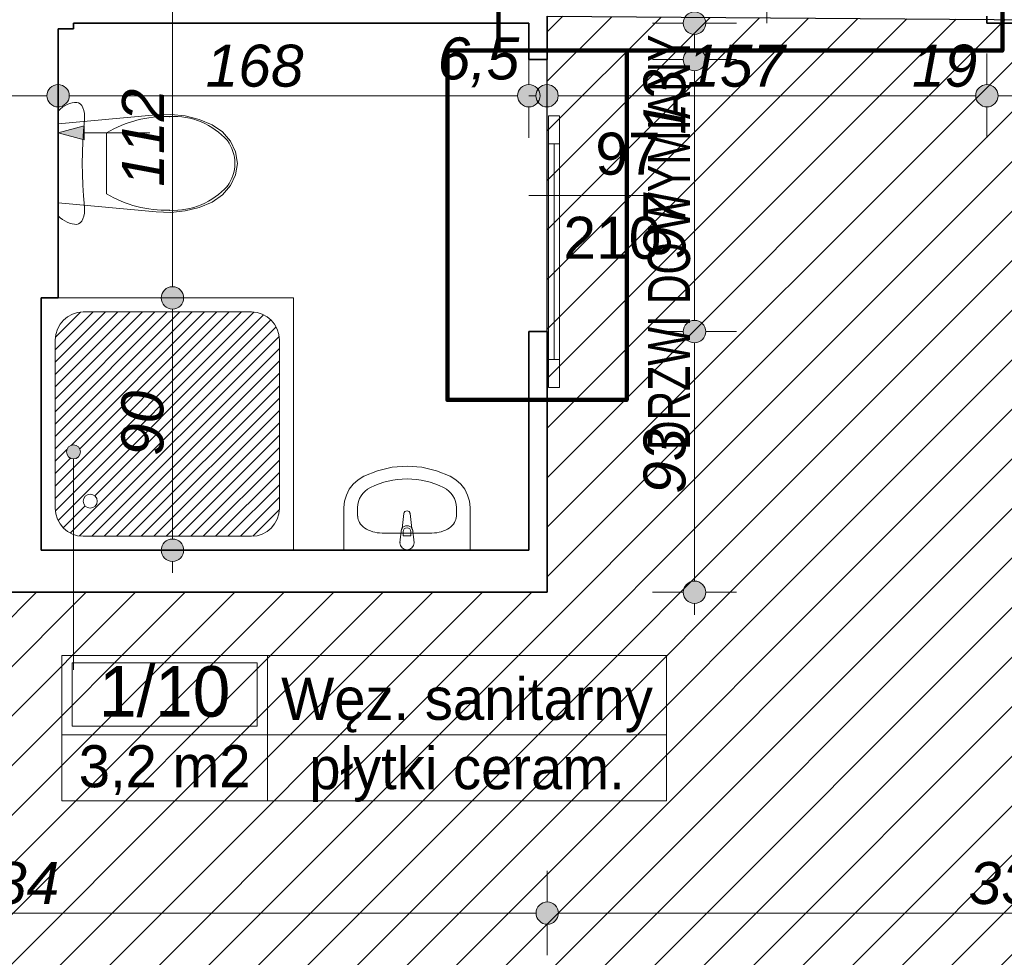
# Model space of a CAD drawing. Header units: millimetres. Extents: x -50073 to 84772, y -78870 to -35317.
# Tile 45 of 125: x 6543 to 10057, y -60013 to -56668. Entities that reach past the tile are written whole.
import ezdxf
from ezdxf.enums import TextEntityAlignment as Align

# ---------------------------------------------------------------- set-up
doc = ezdxf.new("R2010")
doc.units = ezdxf.units.MM
doc.header["$MEASUREMENT"] = 0
for name, color, linetype, lineweight in [('0_Nr_pióra__3', 7, 'Continuous', 20), ('_podkład_Nr_pióra__1', 7, 'Continuous', 0), ('Drzwi ArchiCAD_Nr_pióra__1', 7, 'Continuous', 0), ('Instalacje - Went_Klim_Nr_pióra__42', 150, 'Continuous', 13), ('Konstrukcja - Ściany zew_Nr_pióra__6', 7, 'Continuous', 35), ('Metryczki pomieszczeń ArchiCADa_Nr_pióra__1', 7, 'Continuous', 0), ('Wnetrze - Sanitariaty_Nr_pióra__22', 8, 'Continuous', 13), ('Wymiarowanie - Ogólne_Nr_pióra__82', 114, 'Continuous', 13), ('Znaczniki drzwi ArchiCADa_Nr_pióra__1', 7, 'Continuous', 0), ('Znaczniki drzwi ArchiCADa_Nr_pióra__7', 7, 'Continuous', 70)]:
    doc.layers.add(name, color=color, linetype=linetype, lineweight=lineweight)
for name, color, linetype in [('_podkład', 7, 'Continuous'), ('Elementy modelu - Strefy', 7, 'Continuous'), ('Wymiarowanie - Ogólne', 7, 'Continuous')]:
    doc.layers.add(name, color=color, linetype=linetype)
doc.layers.add('Wnętrze - Umeblowanie_Nr_pióra__234', color=7, linetype='Continuous', lineweight=0, true_color=0x9f9f9f)
doc.styles.add('GENERATED_STYLE_1', font='txt')
doc.styles.add('GENERATED_STYLE_2', font='txt')
doc.styles.add('GENERATED_STYLE_3', font='txt')
doc.styles.add('GENERATED_STYLE_4', font='txt')
doc.dimstyles.new('GENERATED_STYLE__1', dxfattribs={"dimtxt": 150, "dimasz": 152, "dimexe": 0.18, "dimexo": 0, "dimgap": 0.09, "dimtad": 1, "dimlfac": 0.1, "dimzin": 0, "dimdsep": 46, "dimtxsty": 'GENERATED_STYLE_3', "dimblk": 'ARROWHEAD_11', "dimblk1": 'ARROWHEAD_11', "dimblk2": 'ARROWHEAD_11', "dimcen": 0.09, "dimclrd": 114, "dimclre": 114, "dimclrt": 114, "dimazin": 0, "dimtfac": 1, "dimtdec": 4, "dimtmove": 0, "dimatfit": 3, "dimfxl": 1, "dimtolj": 1, "dimtzin": 0, "dimarcsym": 0})
doc.dimstyles.new('GENERATED_STYLE__2', dxfattribs={"dimtxt": 150, "dimasz": 152, "dimexe": 0.18, "dimexo": 0, "dimgap": 0.09, "dimtad": 1, "dimtih": 1, "dimtoh": 1, "dimlfac": 0.1, "dimzin": 0, "dimdsep": 46, "dimtxsty": 'GENERATED_STYLE_3', "dimblk": 'ARROWHEAD_11', "dimblk1": 'ARROWHEAD_11', "dimblk2": 'ARROWHEAD_11', "dimcen": 0.09, "dimclrd": 114, "dimclre": 114, "dimclrt": 114, "dimazin": 0, "dimtfac": 1, "dimtdec": 4, "dimtmove": 0, "dimatfit": 3, "dimfxl": 1, "dimtolj": 1, "dimtzin": 0, "dimarcsym": 0})

# ---------------------------------------------------------------- blocks, each defined once
blk = doc.blocks.new('Węz. sanitarny_1_10_10', base_point=(7427.1, -59219.1))
at = {"layer": 'Metryczki pomieszczeń ArchiCADa_Nr_pióra__1', "linetype": 'Continuous'}
for p, q in [((6693, -58936.2), (8851.3, -58936.2)), ((6693, -59454.8), (6693, -58936.2)), ((7427.1, -58936.2), (7427.1, -59454.8)), ((8851.3, -58936.2), (8851.3, -59454.8)), ((6729.8, -58962.2), (7390.4, -58962.2)), ((6729.8, -59188.4), (6729.8, -58962.2)), ((7390.4, -58962.2), (7390.4, -59188.4)), ((7390.4, -59188.4), (6729.8, -59188.4)), ((6693, -59219.1), (8851.3, -59219.1)), ((8851.3, -59454.8), (6693, -59454.8))]:
    blk.add_line(p, q, dxfattribs=at)
at = {"layer": 'Metryczki pomieszczeń ArchiCADa_Nr_pióra__1'}
for tag, height, style, p in [('ROOM_NUMBER', 180, 'GENERATED_STYLE_2', (7060.1, -59064.1)), ('ROOM_NAME', 150, 'GENERATED_STYLE_1', (8139.2, -59090.7)), ('ROOM_CALC_AREA', 150, 'GENERATED_STYLE_1', (7060.1, -59331.1)), ('floor_f', 150, 'GENERATED_STYLE_1', (8139.2, -59338.2))]:
    blk.add_attdef(tag, text='', height=height, dxfattribs=dict(at, style=style)).set_placement(p, align=Align.MIDDLE_CENTER)
blk = doc.blocks.new('*D151')
at = {"layer": 'Wymiarowanie - Ogólne_Nr_pióra__82', "linetype": 'Continuous'}
for points in [[(-2271.8, -37650.7), (-2274.8, -37635.4), (-2283.5, -37622.4), (-2296.5, -37613.7), (-2311.8, -37610.7), (-2327.1, -37613.7), (-2340.1, -37622.4), (-2348.7, -37635.4), (-2351.8, -37650.7), (-2348.7, -37666), (-2340.1, -37679), (-2327.1, -37687.6), (-2311.8, -37690.7), (-2296.5, -37687.6), (-2283.5, -37679), (-2274.8, -37666)], [(-2271.8, -57097.7), (-2274.8, -57082.4), (-2283.5, -57069.4), (-2296.5, -57060.7), (-2311.8, -57057.7), (-2327.1, -57060.7), (-2340.1, -57069.4), (-2348.7, -57082.4), (-2351.8, -57097.7), (-2348.7, -57113), (-2340.1, -57125.9), (-2327.1, -57134.6), (-2311.8, -57137.7), (-2296.5, -57134.6), (-2283.5, -57125.9), (-2274.8, -57113)]]:
    blk.add_hatch(color=256, dxfattribs=at).paths.add_polyline_path(points)
for p, q in [((-2311.8, -37610.7), (-2311.8, -37570.7)), ((-2351.8, -37650.7), (-2461.8, -37650.7)), ((-2161.8, -37650.7), (-2271.8, -37650.7)), ((-2311.8, -57057.7), (-2311.8, -37690.7)), ((-2351.8, -57097.7), (-2461.8, -57097.7)), ((-2161.8, -57097.7), (-2271.8, -57097.7)), ((-2311.8, -57177.7), (-2311.8, -57137.7))]:
    blk.add_line(p, q, dxfattribs=at)
for centre in [(-2311.8, -37650.7), (-2311.8, -57097.7)]:
    blk.add_circle(centre, 40, dxfattribs=at)
at = {"layer": 'Wymiarowanie - Ogólne_Nr_pióra__82', "insert": (-2341.8, -47716.3), "char_height": 150, "attachment_point": 7, "rotation": 90, "style": 'GENERATED_STYLE_3'}
blk.add_mtext('\\A1;{\\fArial|b0|i1|c238|p38;1\xa0944,7}', dxfattribs=at)
blk = doc.blocks.new('ARROWHEAD_11')
at = {"color": 0, "linetype": 'Continuous', "lineweight": 0}
blk.add_line((0, 0), (-1, 0), dxfattribs=at)
at = {"color": 0, "linetype": 'Continuous', "lineweight": 0, "const_width": 0.25, "flags": 128}
blk.add_lwpolyline([(-0.125, 0, 1), (0.125, 0, 1)], format="xyb", close=True, dxfattribs=at)
blk = doc.blocks.new('*D291')
at = {"layer": 'Wymiarowanie - Ogólne_Nr_pióra__82', "linetype": 'Continuous'}
for points in [[(4624.6, -59854.8), (4621.6, -59839.5), (4612.9, -59826.5), (4599.9, -59817.9), (4584.6, -59814.8), (4569.3, -59817.9), (4556.3, -59826.5), (4547.7, -59839.5), (4544.6, -59854.8), (4547.7, -59870.1), (4556.3, -59883.1), (4569.3, -59891.8), (4584.6, -59894.8), (4599.9, -59891.8), (4612.9, -59883.1), (4621.6, -59870.1)], [(8465.6, -59854.8), (8462.6, -59839.5), (8453.9, -59826.5), (8440.9, -59817.9), (8425.6, -59814.8), (8410.3, -59817.9), (8397.3, -59826.5), (8388.7, -59839.5), (8385.6, -59854.8), (8388.7, -59870.1), (8397.3, -59883.1), (8410.3, -59891.8), (8425.6, -59894.8), (8440.9, -59891.8), (8453.9, -59883.1), (8462.6, -59870.1)]]:
    blk.add_hatch(color=256, dxfattribs=at).paths.add_polyline_path(points)
for p, q in [((8425.6, -59814.8), (8425.6, -59704.8)), ((4624.6, -59854.8), (8385.6, -59854.8)), ((8425.6, -60004.8), (8425.6, -59894.8))]:
    blk.add_line(p, q, dxfattribs=at)
blk.add_circle((8425.6, -59854.8), 40, dxfattribs=at)
at = {"layer": 'Wymiarowanie - Ogólne_Nr_pióra__82', "insert": (6334.4, -59824.8), "char_height": 150, "attachment_point": 7, "style": 'GENERATED_STYLE_3'}
blk.add_mtext('\\A1;{\\fArial|b0|i1|c238|p38;384}', dxfattribs=at)
blk = doc.blocks.new('*D292')
at = {"layer": 'Wymiarowanie - Ogólne_Nr_pióra__82', "linetype": 'Continuous'}
for points in [[(8465.6, -59854.8), (8462.6, -59839.5), (8453.9, -59826.5), (8440.9, -59817.9), (8425.6, -59814.8), (8410.3, -59817.9), (8397.3, -59826.5), (8388.7, -59839.5), (8385.6, -59854.8), (8388.7, -59870.1), (8397.3, -59883.1), (8410.3, -59891.8), (8425.6, -59894.8), (8440.9, -59891.8), (8453.9, -59883.1), (8462.6, -59870.1)], [(11814.6, -59854.8), (11811.6, -59839.5), (11802.9, -59826.5), (11789.9, -59817.9), (11774.6, -59814.8), (11759.3, -59817.9), (11746.3, -59826.5), (11737.7, -59839.5), (11734.6, -59854.8), (11737.7, -59870.1), (11746.3, -59883.1), (11759.3, -59891.8), (11774.6, -59894.8), (11789.9, -59891.8), (11802.9, -59883.1), (11811.6, -59870.1)]]:
    blk.add_hatch(color=256, dxfattribs=at).paths.add_polyline_path(points)
for p, q in [((8425.6, -59814.8), (8425.6, -59704.8)), ((11774.6, -59814.8), (11774.6, -59704.8)), ((8465.6, -59854.8), (11734.6, -59854.8)), ((8425.6, -60004.8), (8425.6, -59894.8)), ((11774.6, -60004.8), (11774.6, -59894.8))]:
    blk.add_line(p, q, dxfattribs=at)
for centre in [(8425.6, -59854.8), (11774.6, -59854.8)]:
    blk.add_circle(centre, 40, dxfattribs=at)
at = {"layer": 'Wymiarowanie - Ogólne_Nr_pióra__82', "insert": (9929.4, -59824.8), "char_height": 150, "attachment_point": 7, "style": 'GENERATED_STYLE_3'}
blk.add_mtext('\\A1;{\\fArial|b0|i1|c238|p38;335}', dxfattribs=at)
blk = doc.blocks.new('*D422')
at = {"layer": 'Wymiarowanie - Ogólne_Nr_pióra__82', "linetype": 'Continuous'}
for points in [[(6284.6, -56939.2), (6281.6, -56923.9), (6272.9, -56910.9), (6259.9, -56902.2), (6244.6, -56899.2), (6229.3, -56902.2), (6216.3, -56910.9), (6207.6, -56923.9), (6204.6, -56939.2), (6207.6, -56954.5), (6216.3, -56967.5), (6229.3, -56976.1), (6244.6, -56979.2), (6259.9, -56976.1), (6272.9, -56967.5), (6281.6, -56954.5)], [(6719.6, -56939.2), (6716.6, -56923.9), (6707.9, -56910.9), (6694.9, -56902.2), (6679.6, -56899.2), (6664.3, -56902.2), (6651.3, -56910.9), (6642.6, -56923.9), (6639.6, -56939.2), (6642.6, -56954.5), (6651.3, -56967.5), (6664.3, -56976.1), (6679.6, -56979.2), (6694.9, -56976.1), (6707.9, -56967.5), (6716.6, -56954.5)]]:
    blk.add_hatch(color=256, dxfattribs=at).paths.add_polyline_path(points)
for p, q in [((6679.6, -56899.2), (6679.6, -56789.2)), ((6284.6, -56939.2), (6639.6, -56939.2)), ((6679.6, -57089.2), (6679.6, -56979.2))]:
    blk.add_line(p, q, dxfattribs=at)
blk.add_circle((6679.6, -56939.2), 40, dxfattribs=at)
blk = doc.blocks.new('*D423')
at = {"layer": 'Wymiarowanie - Ogólne_Nr_pióra__82', "linetype": 'Continuous'}
for points in [[(6719.6, -56939.2), (6716.6, -56923.9), (6707.9, -56910.9), (6694.9, -56902.2), (6679.6, -56899.2), (6664.3, -56902.2), (6651.3, -56910.9), (6642.6, -56923.9), (6639.6, -56939.2), (6642.6, -56954.5), (6651.3, -56967.5), (6664.3, -56976.1), (6679.6, -56979.2), (6694.9, -56976.1), (6707.9, -56967.5), (6716.6, -56954.5)], [(8399.6, -56939.2), (8396.6, -56923.9), (8387.9, -56910.9), (8374.9, -56902.2), (8359.6, -56899.2), (8344.3, -56902.2), (8331.3, -56910.9), (8322.6, -56923.9), (8319.6, -56939.2), (8322.6, -56954.5), (8331.3, -56967.5), (8344.3, -56976.1), (8359.6, -56979.2), (8374.9, -56976.1), (8387.9, -56967.5), (8396.6, -56954.5)]]:
    blk.add_hatch(color=256, dxfattribs=at).paths.add_polyline_path(points)
for p, q in [((6679.6, -56899.2), (6679.6, -56789.2)), ((8359.6, -56899.2), (8359.6, -56789.2)), ((6719.6, -56939.2), (8319.6, -56939.2)), ((6679.6, -57089.2), (6679.6, -56979.2)), ((8359.6, -57089.2), (8359.6, -56979.2))]:
    blk.add_line(p, q, dxfattribs=at)
for centre in [(6679.6, -56939.2), (8359.6, -56939.2)]:
    blk.add_circle(centre, 40, dxfattribs=at)
at = {"layer": 'Wymiarowanie - Ogólne_Nr_pióra__82', "char_height": 150, "attachment_point": 7, "style": 'GENERATED_STYLE_3'}
for s, insert in [('\\A1;{\\fArial|b0|i1|c238|p38;168}', (7206.2, -56909.2)), ('\\A1;{\\fArial|b0|i1|c238|p38;6,5}', (8034.3, -56909.2))]:
    blk.add_mtext(s, dxfattribs=dict(at, insert=insert))
blk = doc.blocks.new('*D424')
at = {"layer": 'Wymiarowanie - Ogólne_Nr_pióra__82', "linetype": 'Continuous'}
for points in [[(8399.6, -56939.2), (8396.6, -56923.9), (8387.9, -56910.9), (8374.9, -56902.2), (8359.6, -56899.2), (8344.3, -56902.2), (8331.3, -56910.9), (8322.6, -56923.9), (8319.6, -56939.2), (8322.6, -56954.5), (8331.3, -56967.5), (8344.3, -56976.1), (8359.6, -56979.2), (8374.9, -56976.1), (8387.9, -56967.5), (8396.6, -56954.5)], [(8464.6, -56939.2), (8461.6, -56923.9), (8452.9, -56910.9), (8439.9, -56902.2), (8424.6, -56899.2), (8409.3, -56902.2), (8396.3, -56910.9), (8387.6, -56923.9), (8384.6, -56939.2), (8387.6, -56954.5), (8396.3, -56967.5), (8409.3, -56976.1), (8424.6, -56979.2), (8439.9, -56976.1), (8452.9, -56967.5), (8461.6, -56954.5)]]:
    blk.add_hatch(color=256, dxfattribs=at).paths.add_polyline_path(points)
for p, q in [((8359.6, -56899.2), (8359.6, -56789.2)), ((8424.6, -56899.2), (8424.6, -56789.2)), ((8359.6, -56939.2), (8384.6, -56939.2)), ((8359.6, -57089.2), (8359.6, -56979.2)), ((8424.6, -57089.2), (8424.6, -56979.2))]:
    blk.add_line(p, q, dxfattribs=at)
for centre in [(8359.6, -56939.2), (8424.6, -56939.2)]:
    blk.add_circle(centre, 40, dxfattribs=at)
blk = doc.blocks.new('*D425')
at = {"layer": 'Wymiarowanie - Ogólne_Nr_pióra__82', "linetype": 'Continuous'}
for points in [[(8464.6, -56939.2), (8461.6, -56923.9), (8452.9, -56910.9), (8439.9, -56902.2), (8424.6, -56899.2), (8409.3, -56902.2), (8396.3, -56910.9), (8387.6, -56923.9), (8384.6, -56939.2), (8387.6, -56954.5), (8396.3, -56967.5), (8409.3, -56976.1), (8424.6, -56979.2), (8439.9, -56976.1), (8452.9, -56967.5), (8461.6, -56954.5)], [(10034.6, -56939.2), (10031.6, -56923.9), (10022.9, -56910.9), (10009.9, -56902.2), (9994.6, -56899.2), (9979.3, -56902.2), (9966.3, -56910.9), (9957.6, -56923.9), (9954.6, -56939.2), (9957.6, -56954.5), (9966.3, -56967.5), (9979.3, -56976.1), (9994.6, -56979.2), (10009.9, -56976.1), (10022.9, -56967.5), (10031.6, -56954.5)]]:
    blk.add_hatch(color=256, dxfattribs=at).paths.add_polyline_path(points)
for p, q in [((8424.6, -56899.2), (8424.6, -56789.2)), ((9994.6, -56899.2), (9994.6, -56789.2)), ((8464.6, -56939.2), (9954.6, -56939.2)), ((8424.6, -57089.2), (8424.6, -56979.2)), ((9994.6, -57089.2), (9994.6, -56979.2))]:
    blk.add_line(p, q, dxfattribs=at)
for centre in [(8424.6, -56939.2), (9994.6, -56939.2)]:
    blk.add_circle(centre, 40, dxfattribs=at)
at = {"layer": 'Wymiarowanie - Ogólne_Nr_pióra__82', "char_height": 150, "attachment_point": 7, "style": 'GENERATED_STYLE_3'}
for s, insert in [('\\A1;{\\fArial|b0|i1|c238|p38;157}', (8925, -56909.2)), ('\\A1;{\\fArial|b0|i1|c238|p38;19}', (9726.9, -56909.2))]:
    blk.add_mtext(s, dxfattribs=dict(at, insert=insert))
blk = doc.blocks.new('*D426')
at = {"layer": 'Wymiarowanie - Ogólne_Nr_pióra__82', "linetype": 'Continuous'}
for points in [[(10034.6, -56939.2), (10031.6, -56923.9), (10022.9, -56910.9), (10009.9, -56902.2), (9994.6, -56899.2), (9979.3, -56902.2), (9966.3, -56910.9), (9957.6, -56923.9), (9954.6, -56939.2), (9957.6, -56954.5), (9966.3, -56967.5), (9979.3, -56976.1), (9994.6, -56979.2), (10009.9, -56976.1), (10022.9, -56967.5), (10031.6, -56954.5)], [(10224.6, -56939.2), (10221.6, -56923.9), (10212.9, -56910.9), (10199.9, -56902.2), (10184.6, -56899.2), (10169.3, -56902.2), (10156.3, -56910.9), (10147.7, -56923.9), (10144.6, -56939.2), (10147.7, -56954.5), (10156.3, -56967.5), (10169.3, -56976.1), (10184.6, -56979.2), (10199.9, -56976.1), (10212.9, -56967.5), (10221.6, -56954.5)]]:
    blk.add_hatch(color=256, dxfattribs=at).paths.add_polyline_path(points)
for p, q in [((9994.6, -56899.2), (9994.6, -56789.2)), ((10184.6, -56899.2), (10184.6, -56789.2)), ((10034.6, -56939.2), (10144.6, -56939.2)), ((9994.6, -57089.2), (9994.6, -56979.2)), ((10184.6, -57089.2), (10184.6, -56979.2))]:
    blk.add_line(p, q, dxfattribs=at)
for centre in [(9994.6, -56939.2), (10184.6, -56939.2)]:
    blk.add_circle(centre, 40, dxfattribs=at)
blk = doc.blocks.new('*D488')
at = {"layer": 'Wymiarowanie - Ogólne_Nr_pióra__82', "linetype": 'Continuous'}
for points in [[(7127.8, -57660.7), (7124.8, -57645.4), (7116.1, -57632.4), (7103.1, -57623.7), (7087.8, -57620.7), (7072.5, -57623.7), (7059.5, -57632.4), (7050.9, -57645.4), (7047.8, -57660.7), (7050.9, -57676), (7059.5, -57689), (7072.5, -57697.6), (7087.8, -57700.7), (7103.1, -57697.6), (7116.1, -57689), (7124.8, -57676)], [(7127.8, -58560.7), (7124.8, -58545.4), (7116.1, -58532.4), (7103.1, -58523.7), (7087.8, -58520.7), (7072.5, -58523.7), (7059.5, -58532.4), (7050.9, -58545.4), (7047.8, -58560.7), (7050.9, -58576), (7059.5, -58589), (7072.5, -58597.6), (7087.8, -58600.7), (7103.1, -58597.6), (7116.1, -58589), (7124.8, -58576)]]:
    blk.add_hatch(color=256, dxfattribs=at).paths.add_polyline_path(points)
for p, q in [((7047.8, -57660.7), (6937.8, -57660.7)), ((7237.8, -57660.7), (7127.8, -57660.7)), ((7087.8, -58520.7), (7087.8, -57700.7)), ((7047.8, -58560.7), (6937.8, -58560.7)), ((7237.8, -58560.7), (7127.8, -58560.7)), ((7087.8, -58640.7), (7087.8, -58600.7))]:
    blk.add_line(p, q, dxfattribs=at)
for centre in [(7087.8, -57660.7), (7087.8, -58560.7)]:
    blk.add_circle(centre, 40, dxfattribs=at)
at = {"layer": 'Wymiarowanie - Ogólne_Nr_pióra__82', "insert": (7057.8, -58224.5), "char_height": 150, "attachment_point": 7, "rotation": 90, "style": 'GENERATED_STYLE_3'}
blk.add_mtext('\\A1;{\\fArial|b0|i1|c238|p38;90}', dxfattribs=at)
blk = doc.blocks.new('*D489')
at = {"layer": 'Wymiarowanie - Ogólne_Nr_pióra__82', "linetype": 'Continuous'}
for points in [[(7127.8, -56540.6), (7124.8, -56525.3), (7116.1, -56512.4), (7103.1, -56503.7), (7087.8, -56500.6), (7072.5, -56503.7), (7059.5, -56512.4), (7050.9, -56525.3), (7047.8, -56540.6), (7050.9, -56555.9), (7059.5, -56568.9), (7072.5, -56577.6), (7087.8, -56580.6), (7103.1, -56577.6), (7116.1, -56568.9), (7124.8, -56555.9)], [(7127.8, -57660.7), (7124.8, -57645.4), (7116.1, -57632.4), (7103.1, -57623.7), (7087.8, -57620.7), (7072.5, -57623.7), (7059.5, -57632.4), (7050.9, -57645.4), (7047.8, -57660.7), (7050.9, -57676), (7059.5, -57689), (7072.5, -57697.6), (7087.8, -57700.7), (7103.1, -57697.6), (7116.1, -57689), (7124.8, -57676)]]:
    blk.add_hatch(color=256, dxfattribs=at).paths.add_polyline_path(points)
for p, q in [((7047.8, -56540.6), (6937.8, -56540.6)), ((7237.8, -56540.6), (7127.8, -56540.6)), ((7087.8, -57620.7), (7087.8, -56580.6)), ((7047.8, -57660.7), (6937.8, -57660.7)), ((7237.8, -57660.7), (7127.8, -57660.7))]:
    blk.add_line(p, q, dxfattribs=at)
for centre in [(7087.8, -56540.6), (7087.8, -57660.7)]:
    blk.add_circle(centre, 40, dxfattribs=at)
at = {"layer": 'Wymiarowanie - Ogólne_Nr_pióra__82', "insert": (7057.8, -57263.9), "char_height": 150, "attachment_point": 7, "rotation": 90, "style": 'GENERATED_STYLE_3'}
blk.add_mtext('\\A1;{\\fArial|b0|i1|c238|p38;112}', dxfattribs=at)
blk = doc.blocks.new('*D518')
at = {"layer": 'Wymiarowanie - Ogólne_Nr_pióra__82', "linetype": 'Continuous'}
for points in [[(8990.9, -57780.7), (8987.8, -57765.4), (8979.2, -57752.4), (8966.2, -57743.7), (8950.9, -57740.7), (8935.6, -57743.7), (8922.6, -57752.4), (8913.9, -57765.4), (8910.9, -57780.7), (8913.9, -57796), (8922.6, -57809), (8935.6, -57817.6), (8950.9, -57820.7), (8966.2, -57817.6), (8979.2, -57809), (8987.8, -57796)], [(8990.9, -58710.7), (8987.8, -58695.4), (8979.2, -58682.4), (8966.2, -58673.7), (8950.9, -58670.7), (8935.6, -58673.7), (8922.6, -58682.4), (8913.9, -58695.4), (8910.9, -58710.7), (8913.9, -58726), (8922.6, -58739), (8935.6, -58747.6), (8950.9, -58750.7), (8966.2, -58747.6), (8979.2, -58739), (8987.8, -58726)]]:
    blk.add_hatch(color=256, dxfattribs=at).paths.add_polyline_path(points)
for p, q in [((8910.9, -57780.7), (8800.9, -57780.7)), ((9100.9, -57780.7), (8990.9, -57780.7)), ((8950.9, -58670.7), (8950.9, -57820.7)), ((8910.9, -58710.7), (8800.9, -58710.7)), ((9100.9, -58710.7), (8990.9, -58710.7)), ((8950.9, -58790.7), (8950.9, -58750.7))]:
    blk.add_line(p, q, dxfattribs=at)
for centre in [(8950.9, -57780.7), (8950.9, -58710.7)]:
    blk.add_circle(centre, 40, dxfattribs=at)
at = {"layer": 'Wymiarowanie - Ogólne_Nr_pióra__82', "insert": (8920.9, -58359.5), "char_height": 150, "attachment_point": 7, "rotation": 90, "style": 'GENERATED_STYLE_3'}
blk.add_mtext('\\A1;{\\fArial|b0|i1|c238|p38;93}', dxfattribs=at)
blk = doc.blocks.new('*D519')
at = {"layer": 'Wymiarowanie - Ogólne_Nr_pióra__82', "linetype": 'Continuous'}
for points in [[(8990.9, -56810.7), (8987.8, -56795.4), (8979.2, -56782.4), (8966.2, -56773.7), (8950.9, -56770.7), (8935.6, -56773.7), (8922.6, -56782.4), (8913.9, -56795.4), (8910.9, -56810.7), (8913.9, -56826), (8922.6, -56839), (8935.6, -56847.6), (8950.9, -56850.7), (8966.2, -56847.6), (8979.2, -56839), (8987.8, -56826)], [(8990.9, -57780.7), (8987.8, -57765.4), (8979.2, -57752.4), (8966.2, -57743.7), (8950.9, -57740.7), (8935.6, -57743.7), (8922.6, -57752.4), (8913.9, -57765.4), (8910.9, -57780.7), (8913.9, -57796), (8922.6, -57809), (8935.6, -57817.6), (8950.9, -57820.7), (8966.2, -57817.6), (8979.2, -57809), (8987.8, -57796)]]:
    blk.add_hatch(color=256, dxfattribs=at).paths.add_polyline_path(points)
for p, q in [((8910.9, -56810.7), (8800.9, -56810.7)), ((9100.9, -56810.7), (8990.9, -56810.7)), ((8950.9, -57740.7), (8950.9, -56850.7)), ((8910.9, -57780.7), (8800.9, -57780.7)), ((9100.9, -57780.7), (8990.9, -57780.7))]:
    blk.add_line(p, q, dxfattribs=at)
for centre in [(8950.9, -56810.7), (8950.9, -57780.7)]:
    blk.add_circle(centre, 40, dxfattribs=at)
at = {"layer": 'Wymiarowanie - Ogólne_Nr_pióra__82', "char_height": 150, "attachment_point": 7, "rotation": 90, "style": 'GENERATED_STYLE_3'}
for s, insert in [('\\A1;{\\fArial|b0|i1|c238|p38;13}', (8920.9, -57078.3)), ('\\A1;{\\fArial|b0|i1|c238|p38;97}', (8920.9, -57523.3))]:
    blk.add_mtext(s, dxfattribs=dict(at, insert=insert))
blk = doc.blocks.new('*D520')
at = {"layer": 'Wymiarowanie - Ogólne_Nr_pióra__82', "linetype": 'Continuous'}
for points in [[(8990.9, -56680.6), (8987.8, -56665.3), (8979.2, -56652.4), (8966.2, -56643.7), (8950.9, -56640.6), (8935.6, -56643.7), (8922.6, -56652.4), (8913.9, -56665.3), (8910.9, -56680.6), (8913.9, -56695.9), (8922.6, -56708.9), (8935.6, -56717.6), (8950.9, -56720.6), (8966.2, -56717.6), (8979.2, -56708.9), (8987.8, -56695.9)], [(8990.9, -56810.7), (8987.8, -56795.4), (8979.2, -56782.4), (8966.2, -56773.7), (8950.9, -56770.7), (8935.6, -56773.7), (8922.6, -56782.4), (8913.9, -56795.4), (8910.9, -56810.7), (8913.9, -56826), (8922.6, -56839), (8935.6, -56847.6), (8950.9, -56850.7), (8966.2, -56847.6), (8979.2, -56839), (8987.8, -56826)]]:
    blk.add_hatch(color=256, dxfattribs=at).paths.add_polyline_path(points)
for p, q in [((8950.9, -56640.6), (8950.9, -56600.6)), ((8910.9, -56680.6), (8800.9, -56680.6)), ((9100.9, -56680.6), (8990.9, -56680.6)), ((8950.9, -56770.7), (8950.9, -56720.6)), ((8910.9, -56810.7), (8800.9, -56810.7)), ((9100.9, -56810.7), (8990.9, -56810.7))]:
    blk.add_line(p, q, dxfattribs=at)
for centre in [(8950.9, -56680.6), (8950.9, -56810.7)]:
    blk.add_circle(centre, 40, dxfattribs=at)

msp = doc.modelspace()

# ---------------------------------------------------------------- hatches: boundary and pattern name
h = msp.add_hatch()
h.set_pattern_fill('ANSI31', color=6, scale=1000)
h.set_pattern_definition([(45, (-50072.86, -74020.64), (-88.38835, 88.38835), [])])
h.paths.add_polyline_path([(2644.596, -62100.641), (7974.596, -62100.641), (7974.596, -64220.641), (9744.596, -64270.641), (21114.596, -64270.641), (21114.596, -74020.641), (27274.596, -74020.641), (27274.596, -71940.641), (25294.596, -71940.641), (24264.596, -71000.641), (24264.596, -63210.678), (23794.596, -63210.678), (23794.596, -61870.678), (26194.596, -61870.678), (26194.596, -56680.641), (24594.623, -56680.641), (24594.623, -58720.641), (22604.596, -58720.641), (22604.596, -56680.641), (19225.623, -56680.641), (19225.623, -58710.678), (17495.623, -58710.678), (11774.623, -58710.678), (11774.623, -56680.641), (8425.623, -56655.641), (8425.623, -58710.678), (4584.623, -58710.678), (4584.623, -56660.641), (2644.596, -56660.641)])
h.paths.add_polyline_path([(15447.036, -61501.268), (13419.007, -61501.268), (13419.007, -61271.05), (15447.036, -61271.05)], flags=24)
h = msp.add_hatch()
h.set_pattern_fill('ANSI31', color=5, scale=250)
h.set_pattern_definition([(45, (5604.596, -69870.678), (-22.097087, 22.097087), [])])
h.paths.add_polyline_path([(25564.596, -62180.678, -0.41421356), (25664.596, -62080.678), (26264.596, -62080.678, -0.41421356), (26364.596, -62180.678), (26364.596, -62780.678, -0.41421356), (26264.596, -62880.678), (25664.596, -62880.678, -0.41421356), (25564.596, -62780.678)])
h.paths.add_polyline_path([(26214.596, -62205.678, 1), (26264.596, -62205.678, 1)], flags=16)
h.paths.add_polyline_path([(27054.596, -56830.641, -0.41421356), (27154.596, -56730.641), (27754.596, -56730.641, -0.41421356), (27854.596, -56830.641), (27854.596, -57430.641, -0.41421356), (27754.596, -57530.641), (27154.596, -57530.641, -0.41421356), (27054.596, -57430.641)])
h.paths.add_polyline_path([(27704.596, -56855.641, 1), (27754.596, -56855.641, 1)], flags=16)
h.paths.add_polyline_path([(23594.623, -57810.641, -0.41421356), (23694.623, -57710.641), (24294.623, -57710.641, -0.41421356), (24394.623, -57810.641), (24394.623, -58410.641, -0.41421356), (24294.623, -58510.641), (23694.623, -58510.641, -0.41421356), (23594.623, -58410.641)])
h.paths.add_polyline_path([(24244.623, -58385.641, 1), (24294.623, -58385.641, 1)], flags=16)
h.paths.add_polyline_path([(17350.623, -58410.678), (17350.623, -57810.678, -0.41421356), (17450.623, -57710.678), (18050.623, -57710.678, -0.41421356), (18150.623, -57810.678), (18150.623, -58410.678, -0.41421356), (18050.623, -58510.678), (17610.673, -58510.678), (17610.673, -58302.351, 2.41421356), (17585.673, -58277.351, 0.41421356), (17610.673, -58302.351), (17610.673, -58510.678), (17450.623, -58510.678, -0.41421356)])
h.paths.add_polyline_path([(17450.623, -58385.678, 1), (17500.623, -58385.678, 1)], flags=16)
h.paths.add_polyline_path([(13845.623, -57820.678), (13845.623, -58420.678, 0.40815319), (13943.549, -58520.656), (13943.549, -58395.678), (13943.549, -58257.419, -2.41421356), (13968.549, -58232.419, -0.41421356), (13943.549, -58257.419), (13943.549, -58395.678), (13943.549, -58520.656, 0.00518396), (13945.623, -58520.678), (14545.623, -58520.678, 0.41421356), (14645.623, -58420.678), (14645.623, -57820.678, 0.41421356), (14545.623, -57720.678), (13945.623, -57720.678, 0.41421356)])
h.paths.add_polyline_path([(13945.623, -58395.678, 1), (13995.623, -58395.678, 1)], flags=16)
h.paths.add_polyline_path([(12785.623, -58400.678), (12785.623, -57800.678, -0.41421356), (12885.623, -57700.678), (13485.623, -57700.678, -0.41421356), (13585.623, -57800.678), (13585.623, -58400.678, -0.41421356), (13485.623, -58500.678), (13251.864, -58500.678), (13251.864, -58279.885, 2.41421356), (13226.864, -58254.885, 0.41421356), (13251.864, -58279.885), (13251.864, -58500.678), (12885.623, -58500.678, -0.41421356)])
h.paths.add_polyline_path([(13435.623, -58375.678, 1), (13485.623, -58375.678, 1)], flags=16)
h.paths.add_polyline_path([(6669.596, -58410.678), (6669.596, -57810.678, -0.41421356), (6769.596, -57710.678), (7369.596, -57710.678, -0.41421356), (7469.596, -57810.678), (7469.596, -58410.678, -0.41421356), (7369.596, -58510.678), (6769.596, -58510.678, -0.08881129), (6734.902, -58504.466), (6734.902, -58234.953, 2.41421356), (6709.902, -58209.953, 0.41421356), (6734.902, -58234.953), (6734.902, -58504.466, -0.31385648)])
h.paths.add_polyline_path([(6769.596, -58385.678, 1), (6819.596, -58385.678, 1)], flags=16)
h.paths.add_polyline_path([(24464.596, -69770.678), (24464.596, -69170.678, -0.41421356), (24564.596, -69070.678), (25164.596, -69070.678, -0.41421356), (25264.596, -69170.678), (25264.596, -69770.678, -0.41421356), (25164.596, -69870.678), (24564.596, -69870.678, -0.24955295), (24481.645, -69826.527), (24641.759, -69826.527, 2.41421356), (24666.759, -69801.527, 0.41421356), (24641.759, -69826.527), (24481.645, -69826.527, -0.14923451)])
h.paths.add_polyline_path([(24564.596, -69195.678, 1), (24614.596, -69195.678, 1)], flags=16)
h.paths.add_polyline_path([(5604.596, -57820.678), (5604.596, -58420.678, 0.41421356), (5704.596, -58520.678), (6031.963, -58520.678), (6031.963, -58302.351, -2.41421356), (6056.963, -58277.351, -0.41421356), (6031.963, -58302.351), (6031.963, -58520.678), (6304.596, -58520.678, 0.41421356), (6404.596, -58420.678), (6404.596, -57820.678, 0.41421356), (6304.596, -57720.678), (5704.596, -57720.678, 0.41421356)])
h.paths.add_polyline_path([(6254.596, -58395.678, 1), (6304.596, -58395.678, 1)], flags=16)
h.paths.add_polyline_path([(23871.254, -57979.071), (23871.254, -58256.97), (23643.082, -58256.97), (23643.082, -57979.071)], flags=24)
h.paths.add_polyline_path([(7095.024, -57966.098), (7095.024, -58262.005), (6866.852, -58262.005), (6866.852, -57966.098)], flags=24)
h.paths.add_polyline_path([(25506.814, -69309.87), (25092.524, -69309.87), (25092.524, -69081.699), (25506.814, -69081.699)], flags=9)
h.paths.add_polyline_path([(25638.09, -62879.269), (25242.524, -62879.269), (25242.524, -62651.097), (25638.09, -62651.097)], flags=9)
h.paths.add_polyline_path([(25022.483, -69783.476), (25022.483, -70179.043), (24794.311, -70179.043), (24794.311, -69783.476)], flags=9)
h.paths.add_polyline_path([(27301.714, -56946.363), (26906.353, -56946.363), (26906.353, -56718.089), (27301.714, -56718.089)], flags=9)
h.paths.add_polyline_path([(13266.179, -57954.077), (13266.179, -58249.984), (13038.007, -58249.984), (13038.007, -57954.077)], flags=9)
h.paths.add_polyline_path([(25865.437, -61877.575), (25865.437, -62175.836), (25637.265, -62175.836), (25637.265, -61877.575)], flags=9)
h.paths.add_polyline_path([(14702.816, -57987.839), (14702.816, -58282.007), (14474.541, -58282.007), (14474.541, -57987.839)], flags=9)
h.paths.add_polyline_path([(26389.895, -62879.269), (26109.438, -62879.269), (26109.438, -62651.097), (26389.895, -62651.097)], flags=9)
h.paths.add_polyline_path([(27448.011, -56706.263), (27448.011, -56985.799), (27219.839, -56985.799), (27219.839, -56706.263)], flags=9)
h.paths.add_polyline_path([(5614.922, -58005.357), (5614.922, -58283.257), (5386.75, -58283.257), (5386.75, -58005.357)], flags=9)
at = {"layer": '_podkład', "linetype": 'Continuous', "lineweight": 0, "true_color": 0x000000}
msp.add_hatch(color=18, dxfattribs=at).paths.add_polyline_path([(6759.902, -58209.953), (6757.999, -58200.386), (6752.579, -58192.275), (6744.469, -58186.856), (6734.902, -58184.953), (6725.334, -58186.856), (6717.224, -58192.275), (6711.805, -58200.386), (6709.902, -58209.953), (6711.805, -58219.52), (6717.224, -58227.63), (6725.334, -58233.05), (6734.902, -58234.953), (6744.469, -58233.05), (6752.579, -58227.63), (6757.999, -58219.52)])
at = {"layer": 'Instalacje - Went_Klim_Nr_pióra__42', "linetype": 'Continuous'}
msp.add_hatch(color=256, dxfattribs=at).paths.add_polyline_path([(6679.596, -57072.217), (6772.898, -57097.217), (6772.898, -57047.217)])

# ---------------------------------------------------------------- linework, layer by layer
at = {"color": 10, "lineweight": 106}
for points in [[(8251.078, -56778.449), (10050.011, -56778.449), (10050.011, -55490.07), (8251.078, -55490.07)], [(8069.397, -56778.449), (8709.151, -56778.449), (8709.151, -58024.171), (8069.397, -58024.171)]]:
    msp.add_lwpolyline(points, close=True, dxfattribs=at)
at = {"color": 6}
msp.add_lwpolyline([(9744.596, -64270.641), (7974.596, -64220.641), (7974.596, -62100.641), (2644.596, -62100.641), (2644.596, -56660.641), (4584.623, -56660.641), (4584.623, -58710.678), (8425.623, -58710.678), (8425.623, -56655.641), (11774.623, -56680.641), (11774.623, -58710.678), (17495.623, -58710.678), (19225.623, -58710.678), (19225.623, -56680.641), (22604.596, -56680.641)], dxfattribs=at)
msp.add_lwpolyline([(9744.596, -64270.641), (7974.596, -64220.641), (7974.596, -62100.641), (2644.596, -62100.641), (2644.596, -56660.641), (4584.623, -56660.641), (4584.623, -58710.678), (8425.623, -58710.678), (8425.623, -56655.641), (11774.623, -56680.641), (11774.623, -58710.678), (17495.623, -58710.678), (19225.623, -58710.678), (19225.623, -56680.641), (22604.596, -56680.641)], dxfattribs=at)
at = {"layer": '_podkład_Nr_pióra__1', "linetype": 'Continuous'}
msp.add_line((6734.902, -58986.825), (6734.902, -58234.953), dxfattribs=at)
msp.add_circle((6734.902, -58209.953), 25, dxfattribs=at)
at = {"layer": 'Drzwi ArchiCAD_Nr_pióra__1', "linetype": 'Continuous'}
for p, q in [((8429.596, -57110.678), (8429.596, -57010.678)), ((8429.596, -57010.678), (8469.596, -57010.678)), ((8469.596, -57010.678), (8469.596, -57110.678)), ((8429.596, -57110.678), (8449.596, -57110.678)), ((8429.596, -57880.678), (8429.596, -57110.678)), ((8469.596, -57110.678), (8429.596, -57110.678)), ((8449.596, -57110.678), (8469.596, -57110.678)), ((8449.596, -57880.678), (8449.596, -57110.678)), ((8449.596, -57110.678), (8449.596, -57880.678)), ((8449.596, -57110.678), (8449.596, -57880.678)), ((8469.596, -57110.678), (8469.596, -57880.678)), ((8449.596, -57880.678), (8429.596, -57880.678)), ((8429.596, -57980.678), (8429.596, -57880.678)), ((8429.596, -57880.678), (8469.596, -57880.678)), ((8469.596, -57880.678), (8449.596, -57880.678)), ((8469.596, -57880.678), (8469.596, -57980.678)), ((8469.596, -57980.678), (8429.596, -57980.678))]:
    msp.add_line(p, q, dxfattribs=at)
at = {"layer": 'Instalacje - Went_Klim_Nr_pióra__42', "linetype": 'Continuous'}
for p, q in [((6679.596, -57072.217), (6772.898, -57047.217)), ((6772.898, -57047.217), (6772.898, -57097.217)), ((6679.596, -57072.217), (6772.898, -57097.217)), ((7007.289, -57072.217), (6772.898, -57072.217))]:
    msp.add_line(p, q, dxfattribs=at)
at = {"layer": 'Konstrukcja - Ściany zew_Nr_pióra__6', "linetype": 'Continuous'}
for p, q in [((8424.596, -56655.641), (8424.596, -56680.641)), ((9994.596, -56655.641), (9994.596, -56680.641)), ((8424.596, -56810.678), (8359.596, -56810.678)), ((8424.596, -57780.678), (8359.596, -57780.678))]:
    msp.add_line(p, q, dxfattribs=at)
at = {"layer": 'Konstrukcja - Ściany zew_Nr_pióra__6', "linetype": 'Continuous', "flags": 128}
for points in [[(6679.596, -57660.674), (6679.596, -56700.641)], [(6679.596, -56700.641), (6734.596, -56700.641)], [(6734.596, -56680.641), (8359.596, -56680.641)], [(6734.596, -56700.641), (6734.596, -56680.641)], [(8359.596, -56680.641), (8359.596, -56810.678)], [(8424.596, -56810.678), (8424.596, -56680.641)], [(9994.596, -56680.641), (10184.623, -56680.641)], [(6619.596, -57660.674), (6679.596, -57660.674)], [(6619.596, -57680.674), (6619.596, -57660.674)], [(6619.596, -58560.678), (6619.596, -57680.674)], [(8359.596, -57780.678), (8359.596, -58560.678)], [(8424.596, -58560.678), (8424.596, -57780.678)], [(8359.596, -58560.678), (6619.596, -58560.678)], [(8425.623, -58710.678), (8425.623, -58560.678)], [(6454.596, -58710.678), (8425.623, -58710.678)]]:
    msp.add_lwpolyline(points, dxfattribs=at)
at = {"layer": 'Wnetrze - Sanitariaty_Nr_pióra__22', "linetype": 'Continuous'}
for p, q in [((6687.509, -56986.788), (6679.596, -56993.889)), ((6679.596, -56993.889), (6679.596, -57367.426)), ((6695.626, -56980.584), (6687.509, -56986.788)), ((6703.92, -56975.297), (6695.626, -56980.584)), ((6712.362, -56970.947), (6703.92, -56975.297)), ((6720.924, -56967.548), (6712.362, -56970.947)), ((6729.575, -56965.111), (6720.924, -56967.548)), ((6738.287, -56963.646), (6729.575, -56965.111)), ((6747.029, -56963.157), (6738.287, -56963.646)), ((6753.083, -56964.44), (6747.029, -56963.157)), ((6758.841, -56968.225), (6753.083, -56964.44)), ((6764.023, -56974.328), (6758.841, -56968.225)), ((6768.375, -56982.45), (6764.023, -56974.328)), ((6771.685, -56992.195), (6768.375, -56982.45)), ((6773.791, -57003.088), (6771.685, -56992.195)), ((7029.979, -57007.309), (6679.596, -57039.683)), ((6770.486, -57064.442), (6774.045, -57026.158)), ((6774.591, -57014.596), (6773.791, -57003.088)), ((6774.045, -57026.158), (6774.591, -57014.596)), ((7081.676, -57005.746), (7029.979, -57007.309)), ((7133.022, -57011.234), (7081.676, -57005.746)), ((7182.768, -57023.639), (7133.022, -57011.234)), ((7229.707, -57042.66), (7182.768, -57023.639)), ((6679.596, -57039.683), (6679.596, -57321.632)), ((6767.937, -57103.018), (6770.486, -57064.442)), ((7266.902, -57068.258), (7229.707, -57042.66)), ((6852.64, -57071.716), (6852.64, -57180.658)), ((7295.42, -57101.301), (7266.902, -57068.258)), ((7284.147, -57099.582), (7284.146, -57099.581)), ((6766.405, -57141.789), (6767.937, -57103.018)), ((7313.38, -57139.609), (7295.42, -57101.301)), ((6765.894, -57180.658), (6766.405, -57141.789)), ((7319.597, -57180.658), (7313.38, -57139.609)), ((6766.405, -57219.526), (6765.894, -57180.658)), ((6852.64, -57180.658), (6852.64, -57289.599)), ((7310.957, -57180.657), (7310.957, -57180.658)), ((7313.38, -57221.706), (7319.597, -57180.658)), ((6767.937, -57258.297), (6766.405, -57219.526)), ((7295.42, -57260.015), (7313.38, -57221.706)), ((6770.486, -57296.873), (6767.937, -57258.297)), ((7266.902, -57293.058), (7295.42, -57260.015)), ((6774.045, -57335.157), (6770.486, -57296.873)), ((7229.707, -57318.655), (7266.902, -57293.058)), ((6679.596, -57321.632), (7029.979, -57354.006)), ((6774.591, -57346.719), (6774.045, -57335.157)), ((7133.022, -57350.081), (7182.768, -57337.676)), ((7182.768, -57337.676), (7229.707, -57318.655)), ((6679.596, -57367.426), (6687.509, -57374.527)), ((6687.509, -57374.527), (6695.626, -57380.732)), ((6695.626, -57380.732), (6703.92, -57386.018)), ((6764.023, -57386.987), (6768.375, -57378.865)), ((6768.375, -57378.865), (6771.685, -57369.12)), ((6771.685, -57369.12), (6773.791, -57358.228)), ((6773.791, -57358.228), (6774.591, -57346.719)), ((7029.979, -57354.006), (7081.676, -57355.569)), ((7081.676, -57355.569), (7133.022, -57350.081)), ((6703.92, -57386.018), (6712.362, -57390.368)), ((6712.362, -57390.368), (6720.924, -57393.768)), ((6720.924, -57393.768), (6729.575, -57396.204)), ((6729.575, -57396.204), (6738.287, -57397.669)), ((6738.287, -57397.669), (6747.029, -57398.158)), ((6747.029, -57398.158), (6753.083, -57396.875)), ((6753.083, -57396.875), (6758.841, -57393.09)), ((6758.841, -57393.09), (6764.023, -57386.987)), ((7771.079, -58296.951), (7819.973, -58276.99)), ((7819.973, -58276.99), (7871.738, -58264.791)), ((7871.738, -58264.791), (7924.959, -58260.687)), ((7924.959, -58260.687), (7978.18, -58264.791)), ((7978.18, -58264.791), (8029.946, -58276.99)), ((8029.946, -58276.99), (8078.84, -58296.951)), ((7719.085, -58343.358), (7733.327, -58325.073)), ((7733.327, -58325.073), (7750.845, -58309.438)), ((7750.845, -58309.438), (7771.079, -58296.951)), ((8078.84, -58296.951), (8099.073, -58309.438)), ((8099.073, -58309.438), (8116.591, -58325.073)), ((8116.591, -58325.073), (8130.833, -58343.358)), ((7702.13, -58385.469), (7708.574, -58363.706)), ((7708.574, -58363.706), (7719.085, -58343.358)), ((8130.833, -58343.358), (8141.344, -58363.706)), ((8141.344, -58363.706), (8147.788, -58385.469)), ((7699.959, -58407.951), (7702.13, -58385.469)), ((8147.788, -58385.469), (8149.959, -58407.951)), ((7699.959, -58560.678), (7699.959, -58407.951)), ((7748.872, -58438.496), (7748.872, -58407.951)), ((7907.23, -58482.666), (7913.859, -58429.732)), ((7936.059, -58429.732), (7942.689, -58482.666)), ((8101.046, -58438.496), (8101.046, -58407.951)), ((8149.959, -58407.951), (8149.959, -58560.678)), ((8014.079, -58499.132), (7835.84, -58499.132)), ((7899.959, -58534.132), (7903.959, -58492.18)), ((7911.359, -58494.351), (7911.359, -58509.222)), ((7938.559, -58509.222), (7938.559, -58494.351)), ((7945.959, -58492.18), (7949.959, -58534.132)), ((7911.359, -58509.222), (7938.559, -58509.222)), ((8149.959, -58560.678), (7699.959, -58560.678))]:
    msp.add_line(p, q, dxfattribs=at)
for centre, radius, start, end in [((7067.533, -57438.753), 425.383, 88.646069, 120.348234), ((7091.9, -57270.118), 256.976, 41.575502, 93.195152), ((7172.355, -57181.47), 138.562, 0.335594, 36.222811), ((7172.352, -57179.845), 138.565, 323.777196, 359.664414), ((7091.9, -57091.197), 256.976, 266.804848, 318.424498), ((7067.533, -56922.562), 425.383, 239.651766, 271.353931), ((7924.959, -58431.123), 11.187, 7.138925, 172.861075), ((7924.959, -58494.08), 21.086, 147.228975, 174.830393), ((7924.959, -58494.08), 21.086, 32.771025, 147.228975), ((7924.959, -58494.351), 13.6, 0, 180), ((7924.959, -58494.08), 21.086, 5.169607, 32.771025), ((7924.959, -58534.132), 25, 180, 0)]:
    msp.add_arc(centre, radius, start, end, dxfattribs=at)
for centre, major_axis, ratio, start_param, end_param in [((7924.959, -58560.678), (273.913, 0), 0.92929293, 1.07382149, 2.06777117), ((7835.82, -58407.951), (86.948, 0), 0.92929293, 2.06777116, 3.14159265), ((8014.098, -58407.951), (86.948, 0), 0.92929293, 0, 1.0738215), ((7835.938, -58438.496), (87.049, 0), 0.69657392, 3.14159265, 4.71238898), ((8013.981, -58438.496), (87.049, 0), 0.69657392, 4.71238898, 6.28318531)]:
    msp.add_ellipse(centre, major_axis=major_axis, ratio=ratio, start_param=start_param, end_param=end_param, dxfattribs=at)
for p in [(7077.581, -57013.621), (6852.64, -57071.716), (7284.146, -57261.734), (7077.581, -57347.694), (7936.059, -58429.732), (7907.23, -58482.666), (7945.959, -58492.18), (7899.959, -58534.132)]:
    msp.add_point(p, dxfattribs=at)
at = {"layer": 'Wnętrze - Umeblowanie_Nr_pióra__234', "linetype": 'Continuous'}
for p, q in [((7519.596, -57660.678), (6619.596, -57660.678)), ((6619.596, -57660.678), (6619.596, -58560.678)), ((7519.596, -58560.678), (7519.596, -57660.678)), ((7369.596, -57710.678), (6769.596, -57710.678)), ((6669.596, -57810.678), (6669.596, -58410.678)), ((7469.596, -58410.678), (7469.596, -57810.678)), ((6769.596, -58510.678), (7369.596, -58510.678)), ((6619.596, -58560.678), (7519.596, -58560.678))]:
    msp.add_line(p, q, dxfattribs=at)
msp.add_circle((6794.596, -58385.678), 25, dxfattribs=at)
for centre, start, end in [((6769.596, -57810.678), 90, 180), ((7369.596, -57810.678), 0, 90), ((6769.596, -58410.678), 180, 270), ((7369.596, -58410.678), 270, 0)]:
    msp.add_arc(centre, 100, start, end, dxfattribs=at)
at = {"layer": 'Znaczniki drzwi ArchiCADa_Nr_pióra__1', "linetype": 'Continuous'}
for p, q in [((9209.596, -56140.641), (9209.596, -56680.641)), ((8824.596, -57295.678), (8359.596, -57295.678))]:
    msp.add_line(p, q, dxfattribs=at)

# ---------------------------------------------------------------- block references
at = {"layer": 'Elementy modelu - Strefy', "linetype": 'Continuous'}
ref = msp.add_blockref('Węz. sanitarny_1_10_10', (7427.089, -59219.083), dxfattribs=at)
ref.add_attrib('ROOM_NAME', 'Węz. sanitarny', dxfattribs={"layer": 'Metryczki pomieszczeń ArchiCADa_Nr_pióra__1', "color": 7, "height": 150, "style": 'GENERATED_STYLE_1'}).set_placement((8139.17, -59090.68), align=Align.MIDDLE_CENTER)
ref.add_attrib('ROOM_NUMBER', '1/10', dxfattribs={"layer": 'Metryczki pomieszczeń ArchiCADa_Nr_pióra__1', "color": 7, "height": 180, "style": 'GENERATED_STYLE_2'}).set_placement((7060.069, -59064.134), align=Align.MIDDLE_CENTER)
ref.add_attrib('ROOM_CALC_AREA', '3,2 m2', dxfattribs={"layer": 'Metryczki pomieszczeń ArchiCADa_Nr_pióra__1', "color": 7, "height": 150, "style": 'GENERATED_STYLE_1'}).set_placement((7060.069, -59331.134), align=Align.MIDDLE_CENTER)
ref.add_attrib('floor_f', 'płytki ceram.', dxfattribs={"layer": 'Metryczki pomieszczeń ArchiCADa_Nr_pióra__1', "color": 7, "height": 150, "style": 'GENERATED_STYLE_1'}).set_placement((8139.17, -59338.18), align=Align.MIDDLE_CENTER)

# ---------------------------------------------------------------- texts
at = {"layer": '0_Nr_pióra__3', "linetype": 'Continuous', "insert": (8784.766, -57462.362), "char_height": 150, "attachment_point": 2, "rotation": 90, "style": 'GENERATED_STYLE_4'}
msp.add_mtext('{\\A1;\\fArial|b0|i0|c0|p34;\\W0.7;\\C10;\\fArial|b0|i0|c238|p34;DRZWI DO WYMIANY}', dxfattribs=at)
at = {"layer": 'Znaczniki drzwi ArchiCADa_Nr_pióra__7', "char_height": 150, "attachment_point": 7, "style": 'GENERATED_STYLE_1'}
for s, insert in [('\\A1;{\\fArial|b0|i0|c238|p38;97}', (8596.939, -57223.146)), ('\\A1;{\\fArial|b0|i0|c238|p38;210}', (8483.111, -57523.146))]:
    msp.add_mtext(s, dxfattribs=dict(at, insert=insert))

# ---------------------------------------------------------------- dimensions: what is measured, and where the dimension line sits
at = {"layer": 'Wymiarowanie - Ogólne', "color": 114, "linetype": 'Continuous', "lineweight": 13}
for base, p1, p2, picture, middle in [((-2311.788, -37650.678), (-290.972, -57097.659), (27794.596, -37650.678), '*D151', (-2416.788, -47374.168)), ((7087.831, -56540.641), (6679.596, -57660.674), (6863.169, -56540.641), '*D489', (6982.831, -57100.658)), ((8950.885, -56680.641), (8424.596, -56810.678), (8424.596, -56680.641), '*D520', (8845.885, -56964.507)), ((8950.885, -56810.678), (8424.596, -57780.678), (8424.596, -56810.678), '*D519', (8845.885, -57409.507)), ((7087.831, -57660.674), (7593.319, -58560.678), (6679.596, -57660.674), '*D488', (6982.831, -58110.676)), ((8950.885, -57780.678), (8425.623, -58710.678), (8424.596, -57780.678), '*D518', (8845.885, -58245.678))]:
    dim = msp.add_linear_dim(base=base, p1=p1, p2=p2, angle=90, dimstyle='GENERATED_STYLE__1', dxfattribs=at)
    dim.commit()
    dim.dimension.update_dxf_attribs({"geometry": picture, "text_midpoint": middle, "dimtype": 160, "text_rotation": 90})
for base, p1, p2, picture, middle in [((8359.596, -56939.17), (6679.596, -56776.068), (8359.596, -56680.641), '*D423', (7376.967, -56834.17)), ((8424.596, -56939.17), (8359.596, -56680.641), (8424.596, -56715.942), '*D424', (8176.967, -56834.17)), ((9994.596, -56939.17), (8424.596, -56715.942), (9994.596, -56680.641), '*D425', (9095.767, -56834.17)), ((10184.623, -56939.17), (9994.596, -56680.641), (10184.623, -56680.641), '*D426', (9840.767, -56834.17)), ((6679.596, -56939.17), (6244.596, -56954.389), (6679.596, -56776.068), '*D422', (6005.053, -56834.17))]:
    dim = msp.add_linear_dim(base=base, p1=p1, p2=p2, dimstyle='GENERATED_STYLE__2', dxfattribs=at)
    dim.commit()
    dim.dimension.update_dxf_attribs({"geometry": picture, "text_midpoint": middle, "dimtype": 160})
for base, p1, p2, text, picture, middle in [((8425.623, -59854.834), (4584.623, -58710.678), (8425.623, -58710.678), '384', '*D291', (6505.123, -59749.834)), ((11774.623, -59854.834), (8425.623, -58710.678), (11774.623, -58710.678), '335', '*D292', (10100.123, -59749.834))]:
    dim = msp.add_linear_dim(base=base, p1=p1, p2=p2, text=text, dimstyle='GENERATED_STYLE__2', dxfattribs=at)
    dim.commit()
    dim.dimension.update_dxf_attribs({"geometry": picture, "text_midpoint": middle, "dimtype": 160})

doc.saveas('drawing.dxf')
